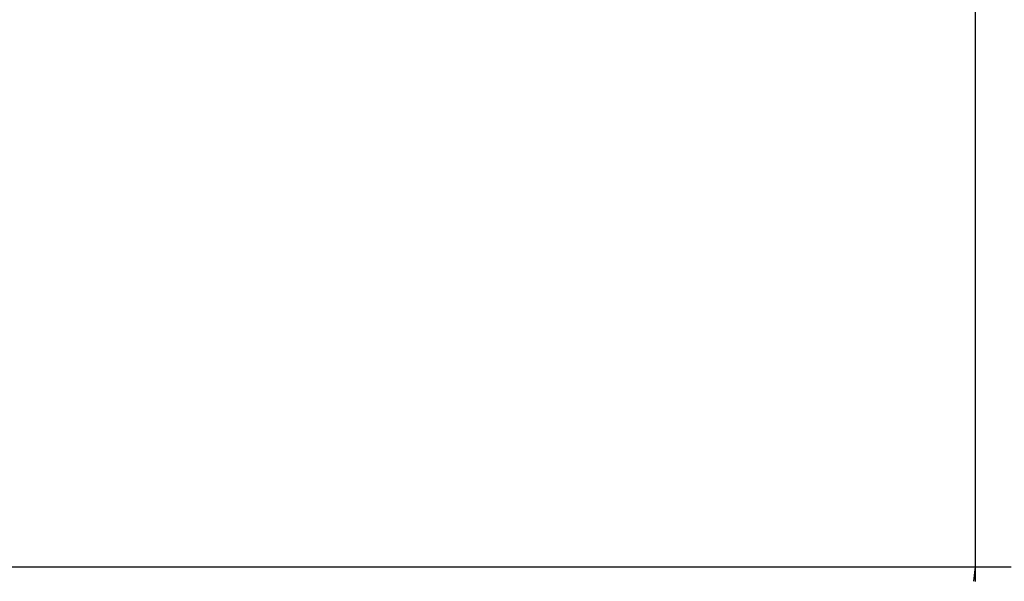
# Model space of a CAD drawing. Header units: millimetres. Extents: x 12 to 859, y 4 to 555.
# Tile 29 of 69: x 218 to 247, y 389 to 406. Entities that reach past the tile are written whole.
import ezdxf

# ---------------------------------------------------------------- set-up
doc = ezdxf.new("R2010")
doc.units = ezdxf.units.MM

msp = doc.modelspace()

# ---------------------------------------------------------------- linework, layer by layer
at = {"color": 7, "linetype": 'Continuous', "lineweight": 25}
for p, q in [((246.287, 389.743), (246.287, 485.752)), ((155.863, 389.743), (246.287, 389.743)), ((246.244, 389.312), (246.287, 389.743)), ((246.287, 389.743), (247.345, 389.743)), ((246.287, 389.31), (246.287, 389.743))]:
    msp.add_line(p, q, dxfattribs=at)

doc.saveas('drawing.dxf')
